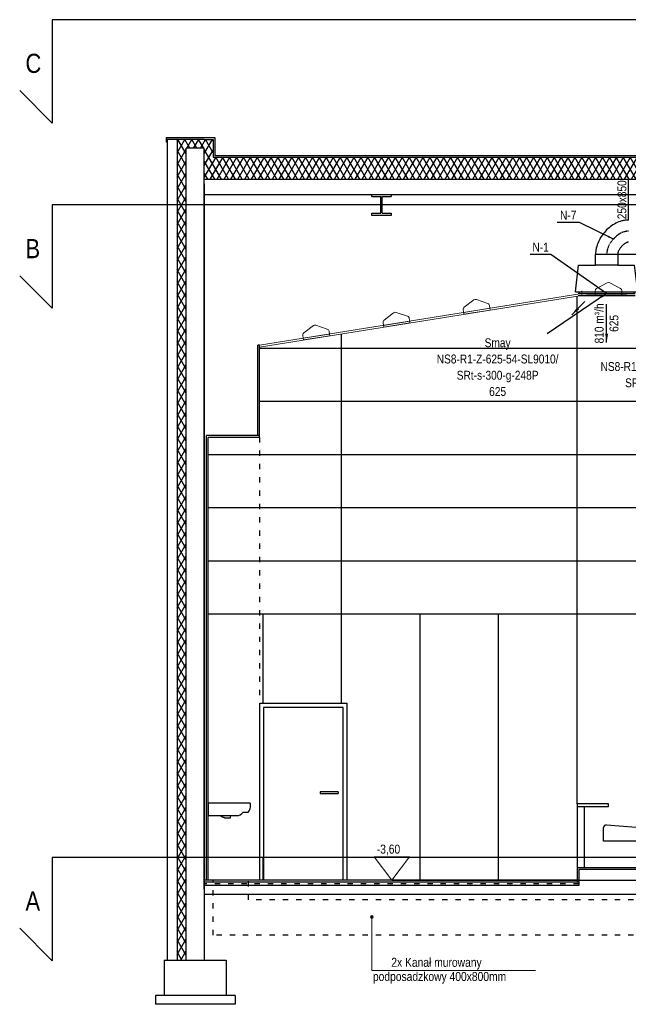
# Model space of a CAD drawing. Header units: millimetres. Extents: x -32221 to 212500, y 31663 to 93766.
# Tile 181 of 256: x 9336 to 16208, y 79939 to 91053. Entities that reach past the tile are written whole.
import ezdxf

# ---------------------------------------------------------------- set-up
doc = ezdxf.new("R2010")
doc.units = ezdxf.units.MM
doc.linetypes.add('DASHDOT', pattern=[1, 0.5, -0.25, 0, -0.25])
doc.linetypes.add('GCAD_ISO03W100', pattern=[30, 12, -18])
doc.layers.get('0').update_dxf_attribs({"color": 251})
doc.layers.get('Defpoints').update_dxf_attribs({"color": 251})
for name, color, linetype in [('dwuteowniki', 251, 'Continuous'), ('FLUID-N', 251, 'Continuous'), ('FLUID-N-100-ARRGR', 251, 'Continuous'), ('FLUID-N-100-INF', 251, 'Continuous'), ('FLUID-N-100-NUM', 251, 'Continuous'), ('FLUID-N-SYM', 251, 'Continuous'), ('FLUID-W-100-INF', 251, 'Continuous'), ('osie', 251, 'Continuous'), ('plyty scienne', 251, 'Continuous'), ('Sciany', 251, 'Continuous'), ('Wyposazenie', 251, 'Continuous')]:
    doc.layers.add(name, color=color, linetype=linetype)
for name, color, linetype, lineweight in [('kasetony', 251, 'Continuous', 5), ('lampy', 251, 'Continuous', 9), ('Opisy', 251, 'Continuous', 13)]:
    doc.layers.add(name, color=color, linetype=linetype, lineweight=lineweight)
doc.styles.add('FDBES', font='simplex.shx')
doc.styles.get("Standard").update_dxf_attribs({"font": 'ARIALN.TTF'})
doc.linetypes.add('ZIGZAG', pattern='A,0.0001,-0.2,[131,ltypeshp.shx,S=0.2,R=0,X=-0.2,Y=0],-0.4,[131,ltypeshp.shx,S=0.2,R=180,X=0.2,Y=0],-0.2', length=0.8001)
doc.dimstyles.new('FDBES', dxfattribs={"dimscale": 50, "dimtxt": 4, "dimasz": 2.5, "dimexe": 0.8, "dimexo": 2, "dimgap": 1, "dimtad": 1, "dimdsep": 46, "dimtxsty": 'FDBES', "dimcen": 2.5, "dimclrd": 4, "dimclre": 5, "dimadec": 0, "dimazin": 0, "dimtfac": 1, "dimtmove": 0, "dimatfit": 3, "dimfxl": 1, "dimarcsym": 0})
doc.dimstyles.new('ISO-25', dxfattribs={"dimtxt": 2.5, "dimasz": 2.5, "dimexe": 1.25, "dimexo": 0.625, "dimtad": 1, "dimtxsty": 'Standard', "dimcen": 2.5, "dimadec": 0, "dimazin": 0, "dimtfac": 1, "dimtmove": 0, "dimatfit": 3, "dimfxl": 1, "dimarcsym": 0})

# ---------------------------------------------------------------- blocks, each defined once
blk = doc.blocks.new('*U415')
at = {"color": 14, "linetype": 'Continuous', "lineweight": -2}
for p, q in [((0, 124), (0, -124)), ((0, -124), (0, -125))]:
    blk.add_line(p, q, dxfattribs=at)
at = {"color": 20, "linetype": 'ZIGZAG', "lineweight": -2, "ltscale": 50}
for points, knots in [([(-390, 245), (-389, 232), (-388, 208), (-378, 159), (-356, 102), (-316, 40), (-266, -14), (-208, -60), (-144, -96), (-85, -115), (-37, -124), (-12, -125), (0, -125)], [0, 0, 0, 0, 36.824675, 73.64935, 147.2987, 220.94805, 294.5974, 368.24675, 441.8961, 515.54545, 552.370125, 589.1948, 589.1948, 589.1948, 589.1948]), ([(-140, 245), (-140, 244), (-139, 242), (-139, 239), (-139, 236), (-138, 232), (-136, 228), (-134, 223), (-131, 216), (-127, 209), (-122, 201), (-114, 191), (-105, 181), (-98, 173), (-94, 170), (-92, 168), (-87, 164), (-79, 157), (-66, 148), (-54, 140), (-41, 134), (-31, 130), (-22, 127), (-14, 125), (-7, 125), (-2, 124), (0, 124)], [0, 0, 0, 0, 11.976562, 23.953124, 35.929685, 47.906247, 59.882809, 71.859371, 89.824213, 107.789056, 119.765618, 143.718741, 167.671865, 182.642567, 188.630848, 191.624988, 191.624988, 215.578112, 239.531235, 263.484359, 287.437482, 311.390606, 329.355449, 347.320291, 365.285134, 383.249977, 383.249977, 383.249977, 383.249977])]:
    blk.add_open_spline(points, degree=3, knots=knots, dxfattribs=at)
at = {"layer": 'FLUID-N-SYM', "color": 2, "linetype": 'DASHDOT', "lineweight": -3}
blk.add_open_spline([(-264, 245), (-264, 181), (-187, 61), (-64, 0), (0, 0)], degree=3, knots=[0, 0, 0, 0, 190.902154, 383.249977, 383.249977, 383.249977, 383.249977], dxfattribs=at)
blk = doc.blocks.new('*U394')
at = {"color": 0, "linetype": 'ByBlock', "lineweight": -2}
for p, q in [((-352, 0, -20), (-316, 0, -320)), ((-352, 0, -20), (352, 0, -20)), ((-322, 0), (-312, 0)), ((-316, 0, -320), (-125, 0, -320)), ((-312, 0), (312, 0)), ((-312, 0, -20), (-312, 0, 0)), ((125, 0, -320), (-125, 0, -320)), ((-125, 0, -320), (-125, 0, -440)), ((124, 0, -440), (-125, 0, -440)), ((125, 0, -440), (124, 0, -440)), ((125, 0, -320), (316, 0, -320)), ((125, 0, -440), (125, 0, -320)), ((312, 0), (322, 0)), ((312, 0, 0), (312, 0, -20)), ((352, 0, -20), (316, 0, -320))]:
    blk.add_line(p, q, dxfattribs=at)
at = {"color": 14, "linetype": 'Continuous', "lineweight": -2}
blk.add_line((-322, 0, 20), (322, 0, 20), dxfattribs=at)
at = {"color": 5, "linetype": 'Continuous', "lineweight": -3}
for p, q in [((228, 0, 20), (-228, 0, 20)), ((-228, 0, 20), (228, 0, 20))]:
    blk.add_line(p, q, dxfattribs=at)
blk = doc.blocks.new('*D466')
at = {"layer": 'Defpoints', "color": 0, "transparency": 16777216}
for p in [(17180, 88541), (13536, 81339), (16918, 81339)]:
    blk.add_point(p, dxfattribs=at)
at = {"layer": 'FLUID-N', "color": 0, "lineweight": -2, "transparency": 16777216}
for p, q in [((17179, 88541), (16916, 88541)), ((16918, 88391), (16918, 81489)), ((13537, 81339), (16919, 81339))]:
    blk.add_line(p, q, dxfattribs=at)
at = {"layer": 'FLUID-N', "color": 0, "transparency": 16777216}
for points in [[(16943, 88391), (16893, 88391), (16918, 88541)], [(16893, 81489), (16943, 81489), (16918, 81339)]]:
    blk.add_solid(points, dxfattribs=at)
at = {"layer": 'FLUID-N', "color": 0, "transparency": 16777216, "insert": (16767, 84940), "char_height": 250, "attachment_point": 5, "rotation": 90}
blk.add_mtext('7202,5', dxfattribs=at)
blk = doc.blocks.new('*U419')
at = {"color": 0, "insert": (0, -217), "char_height": 100, "attachment_point": 5, "rotation": 90}
blk.add_mtext('810 m{\\A2;\\H0.5x;3}/h\\P625', dxfattribs=at)
at = {"color": 0}
blk.add_leader([(0, -434), (0, 0)], dimstyle='FDBES', override={"dimscale": 40, "dimclrd": 0}, dxfattribs=at)
blk = doc.blocks.new('*U421')
at = {"color": 0}
blk.add_leader([(-148, -148), (0, 0)], dimstyle='FDBES', override={"dimscale": 40, "dimclrd": 0}, dxfattribs=at)
blk = doc.blocks.new('*U492')
at = {"color": 6}
blk.add_line((-629, 440), (-863, 440), dxfattribs=at)
at = {"color": 0, "insert": (-746, 440), "char_height": 100, "attachment_point": 5}
blk.add_mtext('N-1\\P ', dxfattribs=at)
blk.add_leader([(0, 0), (-629, 440)], dimstyle='FDBES', override={"dimscale": 25, "dimclrd": 256, "dimclre": 256})
blk = doc.blocks.new('*U493')
at = {"color": 6}
blk.add_line((-308, 361), (-559, 361), dxfattribs=at)
at = {"color": 0, "insert": (-434, 361), "char_height": 100, "attachment_point": 5}
blk.add_mtext('N-7\\P ', dxfattribs=at)
blk.add_leader([(76, 176), (-308, 361)], dimstyle='FDBES', override={"dimscale": 25, "dimclrd": 256, "dimclre": 256})
blk = doc.blocks.new('*U504')
at = {"color": 0, "insert": (-1231, -831), "char_height": 100, "width": 1600, "attachment_point": 5, "line_spacing_factor": 1.1}
blk.add_mtext('Smay\\PNS8-R1-Z-625-54-SL9010/ SRt-s-300-g-248P\\P625', dxfattribs=at)
at = {"color": 0}
blk.add_leader([(0, 0), (-671, -453)], dimstyle='FDBES', override={"dimscale": 25, "dimclrd": 0, "dimclre": 0}, dxfattribs=at)
blk = doc.blocks.new('*U505')
at = {"color": 0, "insert": (-1182, -916), "char_height": 100, "width": 1600, "attachment_point": 5, "line_spacing_factor": 1.1}
blk.add_mtext('Smay\\PNS8-R1-A-625-54-SL9010/ SRt-300-g-248P\\P625', dxfattribs=at)
at = {"color": 0}
blk.add_leader([(0, 0), (-694, -538)], dimstyle='FDBES', override={"dimscale": 25, "dimclrd": 0, "dimclre": 0}, dxfattribs=at)

msp = doc.modelspace()

# ---------------------------------------------------------------- hatches: boundary and pattern name
at = {"layer": 'Opisy', "transparency": 33554687}
msp.add_hatch(color=256, dxfattribs=at).paths.add_polyline_path([(13310.819, 80908.385, 0.414213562), (13326.48, 80924.047, 2.414213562)])
at = {"layer": 'Sciany', "transparency": 33554687}
h = msp.add_hatch(dxfattribs=at)
h.set_pattern_fill('DIAMONDS', color=256, scale=21.27, style=0)
h.set_pattern_definition([(60, (-132983.55, 38646.14), (-58.484644, 33.766125), []), (120, (-132983.55, 38646.14), (-58.484644, -33.766125), [])])
h.paths.add_polyline_path([(25528.509, 89251.64), (39428.888, 89251.64), (39428.888, 89601.64), (39633.277, 89601.64), (39633.277, 88961.64), (39735.391, 88961.64), (39735.391, 89701.64), (39428.962, 89701.64), (39328.962, 89701.64), (39328.962, 89501.64), (25628.509, 89501.64), (25628.509, 89711.64), (25528.509, 89711.64), (25221.162, 89711.64), (25221.162, 89501.64), (11520.635, 89501.64), (11520.635, 89701.64), (11420.635, 89701.64), (11114.206, 89701.64), (11114.206, 80438.64), (11216.321, 80438.64), (11216.321, 89601.64), (11420.71, 89601.64), (11420.71, 89251.64), (25324.12, 89251.64), (25324.12, 89611.64), (25528.435, 89611.64)])

# ---------------------------------------------------------------- linework, layer by layer
at = {"linetype": 'GCAD_ISO03W100', "ltscale": 5}
msp.add_line((12042.427, 86338.64), (12042.427, 81338.64), dxfattribs=at)
at = {"layer": 'dwuteowniki'}
for p, q in [((13311.056, 89081.64), (13531.056, 89081.64)), ((13311.056, 89055.64), (13311.056, 89081.64)), ((13311.056, 89055.64), (13413.056, 89055.64)), ((13413.056, 88867.64), (13413.056, 89055.64)), ((13429.056, 89055.64), (13531.056, 89055.64)), ((13429.056, 88867.64), (13429.056, 89055.64)), ((13531.056, 89081.64), (13531.056, 89055.64)), ((13311.056, 88841.64), (13311.056, 88867.64)), ((13311.056, 88867.64), (13413.056, 88867.64)), ((13531.056, 88841.64), (13311.056, 88841.64)), ((13429.056, 88867.64), (13531.056, 88867.64)), ((13531.056, 88867.64), (13531.056, 88841.64))]:
    msp.add_line(p, q, dxfattribs=at)
at = {"layer": 'FLUID-N'}
for p, q in [((16207.643, 89242.221, 38381.93), (16207.643, 88791.14, 38381.93)), ((16538.478, 88401.64, 38381.93), (16087.398, 88401.64, 38381.93))]:
    msp.add_line(p, q, dxfattribs=at)
at = {"layer": 'kasetony'}
for p, q in [((12042.427, 87377.995), (15684.218, 87961.64)), ((12042.427, 87358.009), (15684.218, 87941.64)), ((15684.218, 87941.64), (15684.218, 87991.64)), ((16284.218, 87961.64), (15684.218, 87961.64)), ((15684.218, 87941.64), (16284.218, 87941.64))]:
    msp.add_line(p, q, dxfattribs=at)
at = {"layer": 'lampy'}
for p, q in [((15850.1, 88020.111), (15970.1, 88084.111)), ((16118.336, 88020.111), (15998.336, 88084.111)), ((15834.218, 87961.64), (15834.218, 87993.64)), ((15834.218, 87941.64), (15834.218, 87961.64)), ((15834.218, 87961.64), (16134.218, 87961.64)), ((15834.218, 87941.64), (16134.218, 87941.64)), ((16134.218, 87961.64), (16134.218, 87993.64)), ((16134.218, 87941.64), (16134.218, 87961.64)), ((14355.764, 87808.194), (14464.112, 87890.393)), ((14620.613, 87850.68), (14491.991, 87894.865)), ((14645.556, 87795.464), (14640.488, 87827.06)), ((13449.76, 87662.998), (13558.108, 87745.197)), ((13714.609, 87705.485), (13585.987, 87749.67)), ((14349.343, 87747.946), (14344.275, 87779.542)), ((14349.343, 87747.946), (14645.556, 87795.464)), ((14352.511, 87728.198), (14349.343, 87747.946)), ((14352.511, 87728.198), (14648.724, 87775.716)), ((14648.724, 87775.716), (14645.556, 87795.464)), ((12543.756, 87517.802), (12652.104, 87600.002)), ((12808.605, 87560.289), (12679.983, 87604.474)), ((13443.339, 87602.75), (13438.271, 87634.346)), ((13443.339, 87602.75), (13739.552, 87650.268)), ((13446.507, 87583.002), (13443.339, 87602.75)), ((13446.507, 87583.002), (13742.72, 87630.52)), ((13739.552, 87650.268), (13734.484, 87681.864)), ((13742.72, 87630.52), (13739.552, 87650.268)), ((12537.335, 87457.554), (12532.267, 87489.15)), ((12537.335, 87457.554), (12833.548, 87505.072)), ((12540.503, 87437.807), (12836.716, 87485.325)), ((12833.548, 87505.072), (12828.48, 87536.668)), ((12836.716, 87485.325), (12833.548, 87505.072)), ((12540.503, 87437.807), (12537.335, 87457.554))]:
    msp.add_line(p, q, dxfattribs=at)
for centre, start, end in [((15984.218, 88057.64), 61.9275131, 118.0724869), ((15864.218, 87993.64), 118.0724869, 180), ((16104.218, 87993.64), 0, 61.9275131), ((14373.896, 87784.293), 127.1861558, 189.1136689), ((14482.244, 87866.493), 71.0411819, 127.1861558), ((14610.866, 87822.308), 9.1136689, 71.0411819), ((13576.24, 87721.297), 71.0411819, 127.1861558), ((13704.862, 87677.112), 9.1136689, 71.0411819), ((12670.236, 87576.101), 71.0411819, 127.1861558), ((13467.892, 87639.098), 127.1861558, 189.1136689), ((12561.888, 87493.902), 127.1861558, 189.1136689), ((12798.858, 87531.917), 9.1136689, 71.0411819)]:
    msp.add_arc(centre, 30, start, end, dxfattribs=at)
at = {"layer": 'Opisy'}
for p, q in [((13536.337, 81338.64), (13336.658, 81603.214)), ((13336.658, 81603.214), (13736.016, 81603.214)), ((13536.337, 81338.64), (13736.016, 81603.214)), ((13310.819, 80320.33), (13310.819, 80924.047)), ((15161.239, 80320.33), (13310.819, 80320.33))]:
    msp.add_line(p, q, dxfattribs=at)
msp.add_circle((13310.819, 80924.047), 15.662, dxfattribs=at)
at = {"layer": 'osie'}
for p, q in [((41158.674, 91053.283), (9702.79, 91053.283)), ((9702.79, 91053.283), (9702.79, 89887.006)), ((9702.79, 89887.006), (9336.146, 90253.65)), ((41158.674, 88961.64), (9702.79, 88961.64)), ((9702.79, 88961.64), (9702.79, 87795.363)), ((9702.79, 87795.363), (9336.146, 88162.007)), ((41158.674, 81597.14), (9702.79, 81597.14)), ((9702.79, 81597.14), (9702.79, 80430.863)), ((9702.79, 80430.863), (9336.146, 80797.507))]:
    msp.add_line(p, q, dxfattribs=at)
at = {"layer": 'plyty scienne'}
for p, q in [((15629.081, 87341.64), (15629.081, 87932.804)), ((12970.226, 87341.64), (12970.226, 87506.697)), ((25281.449, 87341.64), (12042.427, 87341.64)), ((12970.226, 86741.64), (12970.226, 87341.64)), ((15629.081, 86741.64), (15629.081, 87341.64)), ((23772.042, 86741.64), (12042.427, 86741.64)), ((12970.226, 86141.64), (12970.226, 86741.64)), ((15629.081, 86141.64), (15629.081, 86741.64)), ((23772.042, 86141.64), (11463.306, 86141.64)), ((12970.226, 85541.64), (12970.226, 86141.64)), ((15629.081, 85541.64), (15629.081, 86141.64)), ((23772.042, 85541.64), (11463.306, 85541.64)), ((12970.226, 84941.64), (12970.226, 85541.64)), ((15629.081, 84941.64), (15629.081, 85541.64)), ((23514.836, 84941.64), (11463.306, 84941.64)), ((12970.226, 84341.64), (12970.226, 84941.64)), ((15629.081, 84341.64), (15629.081, 84941.64)), ((21761.114, 84341.64), (11463.306, 84341.64)), ((12083.942, 83338.64), (12083.942, 84341.64)), ((12970.226, 83338.64), (12970.226, 84341.64)), ((13856.511, 81338.64), (13856.511, 84341.64)), ((14742.796, 81338.64), (14742.796, 84341.64)), ((15629.081, 82201.693), (15629.081, 84341.64)), ((12083.942, 81338.64), (12083.942, 81597.14))]:
    msp.add_line(p, q, dxfattribs=at)
at = {"layer": 'Sciany'}
for p, q in [((10992.024, 89671.64), (10992.024, 89721.64)), ((10992.024, 89721.64), (11540.635, 89721.64)), ((11420.635, 89701.64), (11002.024, 89701.64)), ((11002.024, 89701.64), (11002.024, 80438.64)), ((11114.206, 89701.64), (11114.206, 80438.64)), ((11420.635, 89701.64), (11520.635, 89701.64)), ((11520.635, 89701.64), (11520.635, 89501.64)), ((11540.635, 89721.64), (11540.635, 89521.64)), ((11002.024, 89671.64), (10992.024, 89671.64)), ((11216.321, 80438.64), (11216.321, 89601.64)), ((11420.809, 89601.64), (11216.495, 89601.64)), ((11420.71, 81238.64), (11420.71, 89601.64)), ((11520.635, 89501.64), (25221.162, 89501.64)), ((11520.635, 89501.64), (11520.635, 89501.64)), ((11540.635, 89521.64), (25201.162, 89521.64)), ((11420.635, 89251.64), (25321.162, 89251.64)), ((11420.635, 89201.64), (11420.635, 80438.64)), ((11420.635, 89081.64), (25321.088, 89081.64)), ((12025.388, 86358.64), (12025.388, 87378.64)), ((12042.427, 87378.64), (12025.388, 87378.64)), ((12042.427, 86838.64), (12042.427, 87378.64)), ((12042.427, 86338.64), (12042.427, 86838.64)), ((12042.427, 86358.64), (11446.102, 86358.64)), ((11446.267, 81338.64), (11446.267, 86358.64)), ((12042.427, 86338.64), (11463.141, 86338.64)), ((11463.306, 81338.64), (11463.306, 86338.64)), ((12046.344, 81338.64), (12046.344, 83338.64)), ((12046.344, 83338.64), (13028.79, 83338.64)), ((12989.123, 83288.64), (12089.123, 83288.64)), ((12089.123, 83288.64), (12089.123, 81338.64)), ((12989.123, 81338.64), (12989.123, 83288.64)), ((13028.79, 83338.64), (13028.79, 81338.64)), ((12930.303, 82338.64), (12730.303, 82338.64)), ((12730.303, 82338.64), (12730.303, 82318.64)), ((12730.303, 82318.64), (12930.303, 82318.64)), ((12930.303, 82338.64), (12930.303, 82318.64)), ((16515.366, 81480.54), (15629.081, 81480.54)), ((15629.081, 81480.54), (15629.081, 81318.64)), ((16535.366, 81460.54), (15649.081, 81460.54)), ((15649.081, 81460.54), (15649.081, 81278.64)), ((15649.081, 81338.64), (11423.593, 81338.64)), ((15649.081, 81318.64), (11423.593, 81318.64)), ((15649.081, 81318.64), (11423.593, 81318.64)), ((15649.081, 81278.64), (11423.593, 81278.64)), ((17117.097, 81178.64), (11423.593, 81178.64)), ((10968.478, 80438.64), (11668.478, 80438.64)), ((10968.478, 80438.64), (10968.478, 80038.64)), ((11216.321, 80438.64), (11420.635, 80438.64)), ((11668.478, 80438.64), (11668.478, 80038.64)), ((11768.478, 80038.64), (10868.478, 80038.64)), ((10868.478, 80038.64), (10868.478, 79938.64)), ((11768.478, 80038.64), (11768.478, 79938.64)), ((11768.478, 79938.64), (10868.478, 79938.64))]:
    msp.add_line(p, q, dxfattribs=at)
at = {"layer": 'Sciany', "linetype": 'GCAD_ISO03W100', "ltscale": 5}
for p, q in [((15649.081, 81298.64), (11423.593, 81298.64)), ((11520.635, 80718.64), (11520.635, 81338.64)), ((11920.635, 81118.64), (11920.635, 81338.64)), ((17317.097, 81118.64), (11920.635, 81118.64)), ((17317.097, 80718.64), (11520.635, 80718.64))]:
    msp.add_line(p, q, dxfattribs=at)
at = {"layer": 'Wyposazenie'}
for p, q in [((15982.507, 82201.693), (15629.081, 82201.693)), ((15629.081, 82201.693), (15629.081, 82171.693)), ((15629.081, 82171.693), (15706.821, 82171.693)), ((15629.081, 82171.693), (15629.081, 81480.54)), ((15706.821, 82171.693), (15982.507, 82171.693)), ((15709.081, 82171.693), (15709.081, 81480.54)), ((15982.507, 82171.693), (15982.507, 82201.693)), ((15928.922, 81781.198), (15928.922, 81933.293)), ((15961.096, 81963.215), (16439.861, 81928.437)), ((16420.823, 81781.198), (15928.922, 81781.198))]:
    msp.add_line(p, q, dxfattribs=at)
msp.add_lwpolyline([(11463.302, 82068.6), (11784.566, 82068.6, 0.249591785), (11859.933, 82108.721), (11915.896, 82108.721, 0.232941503), (11919.938, 82110.712, 0.148284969), (11940.252, 82164.529, -0.005564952), (11943.083, 82200.922, 0.477395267), (11934.936, 82208.803), (11463.311, 82208.68)], format="xyb", close=True, dxfattribs=at)
msp.add_lwpolyline([(11603.93, 82068.604, 0.146466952), (11642.153, 82049.982, -0.170945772), (11647.79, 82046.587, 0.044979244), (11649.052, 82044.774, 0.220760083), (11650.735, 82043.722), (11715.621, 82043.722, 0.359214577), (11717.908, 82045.61), (11718.658, 82068.602)], format="xyb", dxfattribs=at)
msp.add_arc((15958.922, 81933.293), 30, 85.8452699, 180, dxfattribs=at)

# ---------------------------------------------------------------- block references
at = {"layer": 'FLUID-N', "color": 5, "linetype": 'Continuous', "rotation": 270}
msp.add_blockref('*U415', (15963.057, 88401.64, 38381.93), dxfattribs=at)
at = {"layer": 'FLUID-N', "color": 5, "linetype": 'Continuous', "extrusion": (-1.83697e-16, -1, 1.83697e-16)}
msp.add_blockref('*U394', (15963.057, 38381.93, -87961.64), dxfattribs=at)
at = {"layer": 'FLUID-N-100-ARRGR'}
for name, p in [('*U421', (15717.346, 87870.929, 38381.93)), ('*U419', (15963.057, 87841.64, 38381.93))]:
    msp.add_blockref(name, p, dxfattribs=at)
at = {"layer": 'FLUID-N-100-INF', "linetype": 'ByBlock'}
msp.add_blockref('*U504', (15963.057, 87961.64, 38381.93), dxfattribs=at)
at = {"layer": 'FLUID-N-100-NUM', "linetype": 'ByBlock'}
for name, p in [('*U493', (15963.057, 88401.64, 38381.93)), ('*U492', (15963.057, 87961.64, 38381.93))]:
    msp.add_blockref(name, p, dxfattribs=at)
at = {"layer": 'FLUID-W-100-INF', "linetype": 'ByBlock'}
msp.add_blockref('*U505', (17766.718, 87961.64, 38365.692), dxfattribs=at)

# ---------------------------------------------------------------- texts
at = {"layer": 'FLUID-N', "insert": (16085.486, 88800.929, 31054.43), "char_height": 100, "width": 565.80197, "attachment_point": 1, "rotation": 90}
msp.add_mtext('250x850', dxfattribs=at)
at = {"layer": 'Opisy'}
for s, height, p in [('-3,60', 101.3994, (13367.624, 81639.718)), ('2x Kanał murowany', 101.39941, (13531.86, 80361.774)), ('podposadzkowy 400x800mm', 101.39941, (13324.194, 80202.031))]:
    msp.add_text(s, height=height, dxfattribs=at).set_placement(p)
at = {"layer": 'osie'}
for s, p in [('C', (9401.499, 90452.566)), ('B', (9401.499, 88360.923)), ('A', (9401.499, 80996.423))]:
    msp.add_text(s, height=216.072, dxfattribs=at).set_placement(p)

# ---------------------------------------------------------------- dimensions: what is measured, and where the dimension line sits
at = {"layer": 'FLUID-N', "color": 1}
dim = msp.add_linear_dim(base=(16917.539, 81338.64), p1=(17179.698, 88541.14, 38410.406), p2=(13536.337, 81338.64), angle=90, dimstyle='ISO-25', override={"dimtxt": 250, "dimasz": 150}, dxfattribs=at)
dim.commit()
dim.dimension.update_dxf_attribs({"geometry": '*D466', "text_midpoint": (16766.639, 84939.89)})

doc.saveas('drawing.dxf')
